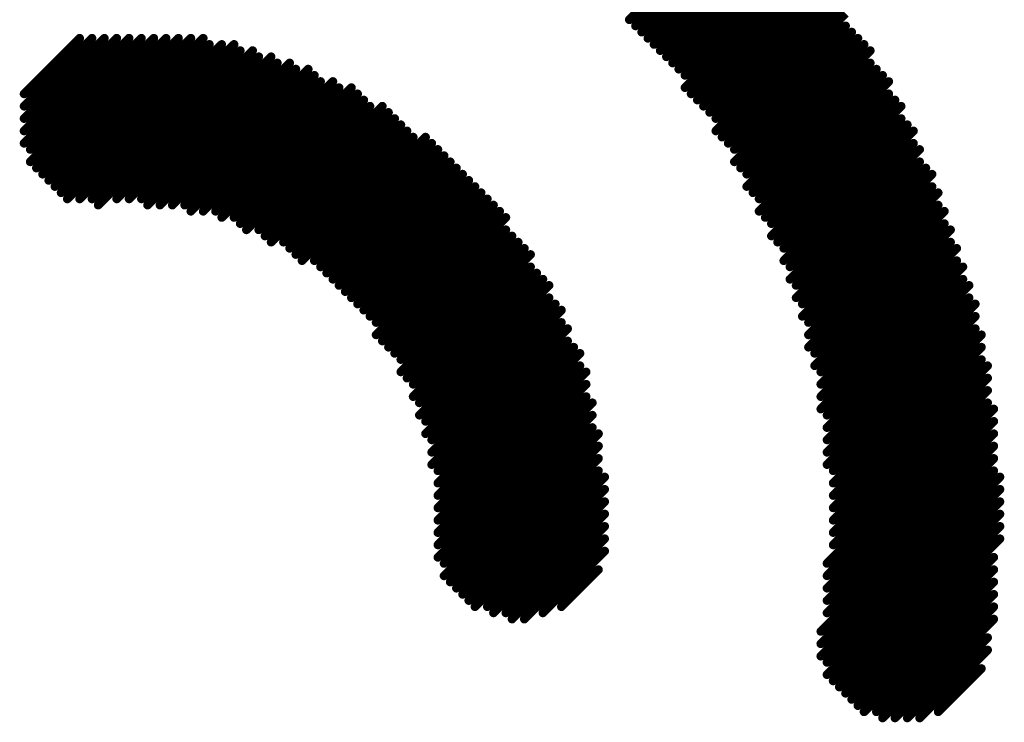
# Model space of a CAD drawing. Header units: inches. Extents: x -60 to 68, y -60 to 60.
# Tile 27 of 78: x -41.77 to -38.91, y 30.44 to 32.49. Entities that reach past the tile are written whole.
import ezdxf

# ---------------------------------------------------------------- set-up
doc = ezdxf.new("R2010")
doc.units = ezdxf.units.IN
doc.layers.add('Bottom Overlay', color=54, linetype='Continuous')

# ---------------------------------------------------------------- blocks, each defined once
blk = doc.blocks.new('LOGO_MSM_B_74')
at = {"layer": 'Bottom Overlay'}
for points in [[(-6.1087, 2.794, 0.0254, 0.0254, 0), (-5.8293, 2.794, 0.0254, 0.0254, 0)], [(-6.0833, 2.8194, 0.0254, 0.0254, 0), (-5.8547, 2.8194, 0.0254, 0.0254, 0)], [(-6.1341, 2.7686, 0.0254, 0.0254, 0), (-5.8039, 2.7686, 0.0254, 0.0254, 0)], [(-6.1595, 2.7432, 0.0254, 0.0254, 0), (-5.7785, 2.7432, 0.0254, 0.0254, 0)], [(-6.1849, 2.7178, 0.0254, 0.0254, 0), (-5.7531, 2.7178, 0.0254, 0.0254, 0)], [(-6.1849, 2.6924, 0.0254, 0.0254, 0), (-5.7277, 2.6924, 0.0254, 0.0254, 0)], [(-6.2103, 2.667, 0.0254, 0.0254, 0), (-5.7023, 2.667, 0.0254, 0.0254, 0)], [(-6.2103, 2.6416, 0.0254, 0.0254, 0), (-5.6769, 2.6416, 0.0254, 0.0254, 0)], [(-6.2103, 2.6162, 0.0254, 0.0254, 0), (-5.6515, 2.6162, 0.0254, 0.0254, 0)], [(-6.2103, 2.5908, 0.0254, 0.0254, 0), (-5.6261, 2.5908, 0.0254, 0.0254, 0)], [(-6.2103, 2.5654, 0.0254, 0.0254, 0), (-5.6007, 2.5654, 0.0254, 0.0254, 0)], [(-6.2103, 2.54, 0.0254, 0.0254, 0), (-5.6007, 2.54, 0.0254, 0.0254, 0)], [(-6.2103, 2.5146, 0.0254, 0.0254, 0), (-5.5753, 2.5146, 0.0254, 0.0254, 0)], [(-6.1849, 2.4892, 0.0254, 0.0254, 0), (-5.5499, 2.4892, 0.0254, 0.0254, 0)], [(-6.1595, 2.4638, 0.0254, 0.0254, 0), (-5.5499, 2.4638, 0.0254, 0.0254, 0)], [(-6.1595, 2.4384, 0.0254, 0.0254, 0), (-5.5245, 2.4384, 0.0254, 0.0254, 0)], [(-6.1087, 2.413, 0.0254, 0.0254, 0), (-5.5245, 2.413, 0.0254, 0.0254, 0)], [(-6.0833, 2.3876, 0.0254, 0.0254, 0), (-5.4991, 2.3876, 0.0254, 0.0254, 0)], [(-6.0579, 2.3622, 0.0254, 0.0254, 0), (-5.4991, 2.3622, 0.0254, 0.0254, 0)], [(-6.0579, 2.3368, 0.0254, 0.0254, 0), (-5.4737, 2.3368, 0.0254, 0.0254, 0)], [(-6.0325, 2.3114, 0.0254, 0.0254, 0), (-5.4737, 2.3114, 0.0254, 0.0254, 0)], [(-6.0071, 2.286, 0.0254, 0.0254, 0), (-5.4483, 2.286, 0.0254, 0.0254, 0)], [(-5.9817, 2.2606, 0.0254, 0.0254, 0), (-5.4483, 2.2606, 0.0254, 0.0254, 0)], [(-5.9817, 2.2352, 0.0254, 0.0254, 0), (-5.4483, 2.2352, 0.0254, 0.0254, 0)], [(-5.9563, 2.2098, 0.0254, 0.0254, 0), (-5.4229, 2.2098, 0.0254, 0.0254, 0)], [(-5.9309, 2.1844, 0.0254, 0.0254, 0), (-5.4229, 2.1844, 0.0254, 0.0254, 0)], [(-5.9309, 2.159, 0.0254, 0.0254, 0), (-5.3975, 2.159, 0.0254, 0.0254, 0)], [(-5.9055, 2.1336, 0.0254, 0.0254, 0), (-5.3975, 2.1336, 0.0254, 0.0254, 0)], [(-5.9055, 2.1082, 0.0254, 0.0254, 0), (-5.3975, 2.1082, 0.0254, 0.0254, 0)], [(-5.9055, 2.0828, 0.0254, 0.0254, 0), (-5.3975, 2.0828, 0.0254, 0.0254, 0)], [(-5.8801, 2.0574, 0.0254, 0.0254, 0), (-5.3721, 2.0574, 0.0254, 0.0254, 0)], [(-5.8801, 2.032, 0.0254, 0.0254, 0), (-5.3721, 2.032, 0.0254, 0.0254, 0)], [(-5.8801, 2.0066, 0.0254, 0.0254, 0), (-5.3721, 2.0066, 0.0254, 0.0254, 0)], [(-5.8547, 1.9812, 0.0254, 0.0254, 0), (-5.3721, 1.9812, 0.0254, 0.0254, 0)], [(-5.8547, 1.9558, 0.0254, 0.0254, 0), (-5.3721, 1.9558, 0.0254, 0.0254, 0)], [(-5.8547, 1.9304, 0.0254, 0.0254, 0), (-5.3721, 1.9304, 0.0254, 0.0254, 0)], [(-5.8547, 1.905, 0.0254, 0.0254, 0), (-5.3467, 1.905, 0.0254, 0.0254, 0)], [(-5.8293, 1.8796, 0.0254, 0.0254, 0), (-5.3467, 1.8796, 0.0254, 0.0254, 0)], [(-5.8293, 1.8542, 0.0254, 0.0254, 0), (-5.3467, 1.8542, 0.0254, 0.0254, 0)], [(-5.8293, 1.8288, 0.0254, 0.0254, 0), (-5.3467, 1.8288, 0.0254, 0.0254, 0)], [(-5.8293, 1.8034, 0.0254, 0.0254, 0), (-5.3467, 1.8034, 0.0254, 0.0254, 0)], [(-5.8293, 1.778, 0.0254, 0.0254, 0), (-5.3467, 1.778, 0.0254, 0.0254, 0)], [(-5.8293, 1.7526, 0.0254, 0.0254, 0), (-5.3467, 1.7526, 0.0254, 0.0254, 0)], [(-5.8293, 1.7272, 0.0254, 0.0254, 0), (-5.3467, 1.7272, 0.0254, 0.0254, 0)], [(-4.6863, 1.7272, 0.0254, 0.0254, 0), (-4.2037, 1.7272, 0.0254, 0.0254, 0)], [(-5.8293, 1.7018, 0.0254, 0.0254, 0), (-5.3467, 1.7018, 0.0254, 0.0254, 0)], [(-4.6863, 1.7018, 0.0254, 0.0254, 0), (-4.2037, 1.7018, 0.0254, 0.0254, 0)], [(-5.8293, 1.6764, 0.0254, 0.0254, 0), (-5.3467, 1.6764, 0.0254, 0.0254, 0)], [(-5.8293, 1.651, 0.0254, 0.0254, 0), (-5.3467, 1.651, 0.0254, 0.0254, 0)], [(-4.6863, 1.6764, 0.0254, 0.0254, 0), (-4.2037, 1.6764, 0.0254, 0.0254, 0)], [(-4.6863, 1.651, 0.0254, 0.0254, 0), (-4.2037, 1.651, 0.0254, 0.0254, 0)], [(-5.8293, 1.6256, 0.0254, 0.0254, 0), (-5.3467, 1.6256, 0.0254, 0.0254, 0)], [(-4.6863, 1.6256, 0.0254, 0.0254, 0), (-4.2037, 1.6256, 0.0254, 0.0254, 0)], [(-5.8547, 1.6002, 0.0254, 0.0254, 0), (-5.3467, 1.6002, 0.0254, 0.0254, 0)], [(-4.6863, 1.6002, 0.0254, 0.0254, 0), (-4.2037, 1.6002, 0.0254, 0.0254, 0)], [(-5.8547, 1.5748, 0.0254, 0.0254, 0), (-5.3467, 1.5748, 0.0254, 0.0254, 0)], [(-4.6863, 1.5748, 0.0254, 0.0254, 0), (-4.2037, 1.5748, 0.0254, 0.0254, 0)], [(-5.8547, 1.5494, 0.0254, 0.0254, 0), (-5.3721, 1.5494, 0.0254, 0.0254, 0)], [(-4.6863, 1.5494, 0.0254, 0.0254, 0), (-4.2037, 1.5494, 0.0254, 0.0254, 0)], [(-5.8547, 1.524, 0.0254, 0.0254, 0), (-5.3721, 1.524, 0.0254, 0.0254, 0)], [(-4.6863, 1.524, 0.0254, 0.0254, 0), (-4.2037, 1.524, 0.0254, 0.0254, 0)], [(-5.8547, 1.4986, 0.0254, 0.0254, 0), (-5.3721, 1.4986, 0.0254, 0.0254, 0)], [(-4.6863, 1.4986, 0.0254, 0.0254, 0), (-4.2037, 1.4986, 0.0254, 0.0254, 0)], [(-5.8801, 1.4732, 0.0254, 0.0254, 0), (-5.3721, 1.4732, 0.0254, 0.0254, 0)], [(-5.8801, 1.4478, 0.0254, 0.0254, 0), (-5.3721, 1.4478, 0.0254, 0.0254, 0)], [(-4.7117, 1.4732, 0.0254, 0.0254, 0), (-4.2037, 1.4732, 0.0254, 0.0254, 0)], [(-4.7117, 1.4478, 0.0254, 0.0254, 0), (-4.2037, 1.4478, 0.0254, 0.0254, 0)], [(-5.8801, 1.4224, 0.0254, 0.0254, 0), (-5.3975, 1.4224, 0.0254, 0.0254, 0)], [(-4.7117, 1.4224, 0.0254, 0.0254, 0), (-4.2291, 1.4224, 0.0254, 0.0254, 0)], [(-5.9055, 1.397, 0.0254, 0.0254, 0), (-5.3975, 1.397, 0.0254, 0.0254, 0)], [(-4.7117, 1.397, 0.0254, 0.0254, 0), (-4.2291, 1.397, 0.0254, 0.0254, 0)], [(-5.9055, 1.3716, 0.0254, 0.0254, 0), (-5.3975, 1.3716, 0.0254, 0.0254, 0)], [(-4.7117, 1.3716, 0.0254, 0.0254, 0), (-4.2291, 1.3716, 0.0254, 0.0254, 0)], [(-5.9309, 1.3462, 0.0254, 0.0254, 0), (-5.3975, 1.3462, 0.0254, 0.0254, 0)], [(-4.7117, 1.3462, 0.0254, 0.0254, 0), (-4.2291, 1.3462, 0.0254, 0.0254, 0)], [(-5.9309, 1.3208, 0.0254, 0.0254, 0), (-5.4229, 1.3208, 0.0254, 0.0254, 0)], [(-4.7371, 1.3208, 0.0254, 0.0254, 0), (-4.2291, 1.3208, 0.0254, 0.0254, 0)], [(-5.9563, 1.2954, 0.0254, 0.0254, 0), (-5.4229, 1.2954, 0.0254, 0.0254, 0)], [(-4.7371, 1.2954, 0.0254, 0.0254, 0), (-4.2291, 1.2954, 0.0254, 0.0254, 0)], [(-5.9563, 1.27, 0.0254, 0.0254, 0), (-5.4229, 1.27, 0.0254, 0.0254, 0)], [(-4.7371, 1.27, 0.0254, 0.0254, 0), (-4.2545, 1.27, 0.0254, 0.0254, 0)], [(-6.0071, 1.2192, 0.0254, 0.0254, 0), (-5.4483, 1.2192, 0.0254, 0.0254, 0)], [(-5.9817, 1.2446, 0.0254, 0.0254, 0), (-5.4483, 1.2446, 0.0254, 0.0254, 0)], [(-4.7625, 1.2192, 0.0254, 0.0254, 0), (-4.2545, 1.2192, 0.0254, 0.0254, 0)], [(-4.7371, 1.2446, 0.0254, 0.0254, 0), (-4.2545, 1.2446, 0.0254, 0.0254, 0)], [(-6.0071, 1.1938, 0.0254, 0.0254, 0), (-5.4737, 1.1938, 0.0254, 0.0254, 0)], [(-4.7625, 1.1938, 0.0254, 0.0254, 0), (-4.2545, 1.1938, 0.0254, 0.0254, 0)], [(-6.0325, 1.1684, 0.0254, 0.0254, 0), (-5.4737, 1.1684, 0.0254, 0.0254, 0)], [(-4.7625, 1.1684, 0.0254, 0.0254, 0), (-4.2545, 1.1684, 0.0254, 0.0254, 0)], [(-6.0579, 1.143, 0.0254, 0.0254, 0), (-5.4737, 1.143, 0.0254, 0.0254, 0)], [(-4.7879, 1.143, 0.0254, 0.0254, 0), (-4.2799, 1.143, 0.0254, 0.0254, 0)], [(-6.0833, 1.1176, 0.0254, 0.0254, 0), (-5.4991, 1.1176, 0.0254, 0.0254, 0)], [(-4.7879, 1.1176, 0.0254, 0.0254, 0), (-4.2799, 1.1176, 0.0254, 0.0254, 0)], [(-6.1087, 1.0922, 0.0254, 0.0254, 0), (-5.4991, 1.0922, 0.0254, 0.0254, 0)], [(-4.7879, 1.0922, 0.0254, 0.0254, 0), (-4.2799, 1.0922, 0.0254, 0.0254, 0)], [(-6.1341, 1.0668, 0.0254, 0.0254, 0), (-5.5245, 1.0668, 0.0254, 0.0254, 0)], [(-4.8133, 1.0668, 0.0254, 0.0254, 0), (-4.2799, 1.0668, 0.0254, 0.0254, 0)], [(-6.1595, 1.0414, 0.0254, 0.0254, 0), (-5.5499, 1.0414, 0.0254, 0.0254, 0)], [(-4.8133, 1.0414, 0.0254, 0.0254, 0), (-4.3053, 1.0414, 0.0254, 0.0254, 0)], [(-6.1849, 1.016, 0.0254, 0.0254, 0), (-5.5499, 1.016, 0.0254, 0.0254, 0)], [(-6.1849, 0.9906, 0.0254, 0.0254, 0), (-5.5753, 0.9906, 0.0254, 0.0254, 0)], [(-4.8387, 0.9906, 0.0254, 0.0254, 0), (-4.3053, 0.9906, 0.0254, 0.0254, 0)], [(-4.8133, 1.016, 0.0254, 0.0254, 0), (-4.3053, 1.016, 0.0254, 0.0254, 0)], [(-6.2103, 0.9652, 0.0254, 0.0254, 0), (-5.6007, 0.9652, 0.0254, 0.0254, 0)], [(-4.8387, 0.9652, 0.0254, 0.0254, 0), (-4.3307, 0.9652, 0.0254, 0.0254, 0)], [(-6.2103, 0.9398, 0.0254, 0.0254, 0), (-5.6007, 0.9398, 0.0254, 0.0254, 0)], [(-4.8387, 0.9398, 0.0254, 0.0254, 0), (-4.3307, 0.9398, 0.0254, 0.0254, 0)], [(-6.2103, 0.9144, 0.0254, 0.0254, 0), (-5.6261, 0.9144, 0.0254, 0.0254, 0)], [(-4.8641, 0.9144, 0.0254, 0.0254, 0), (-4.3307, 0.9144, 0.0254, 0.0254, 0)], [(-6.2103, 0.889, 0.0254, 0.0254, 0), (-5.6515, 0.889, 0.0254, 0.0254, 0)], [(-4.8641, 0.889, 0.0254, 0.0254, 0), (-4.3561, 0.889, 0.0254, 0.0254, 0)], [(-6.2103, 0.8636, 0.0254, 0.0254, 0), (-5.6769, 0.8636, 0.0254, 0.0254, 0)], [(-4.8895, 0.8636, 0.0254, 0.0254, 0), (-4.3561, 0.8636, 0.0254, 0.0254, 0)], [(-6.2103, 0.8382, 0.0254, 0.0254, 0), (-5.6769, 0.8382, 0.0254, 0.0254, 0)], [(-4.8895, 0.8382, 0.0254, 0.0254, 0), (-4.3815, 0.8382, 0.0254, 0.0254, 0)], [(-6.1849, 0.8128, 0.0254, 0.0254, 0), (-5.7023, 0.8128, 0.0254, 0.0254, 0)], [(-4.9149, 0.8128, 0.0254, 0.0254, 0), (-4.3815, 0.8128, 0.0254, 0.0254, 0)], [(-6.1849, 0.7874, 0.0254, 0.0254, 0), (-5.7277, 0.7874, 0.0254, 0.0254, 0)], [(-6.1595, 0.762, 0.0254, 0.0254, 0), (-5.7531, 0.762, 0.0254, 0.0254, 0)], [(-4.9403, 0.762, 0.0254, 0.0254, 0), (-4.4069, 0.762, 0.0254, 0.0254, 0)], [(-4.9149, 0.7874, 0.0254, 0.0254, 0), (-4.3815, 0.7874, 0.0254, 0.0254, 0)], [(-6.1595, 0.7366, 0.0254, 0.0254, 0), (-5.7785, 0.7366, 0.0254, 0.0254, 0)], [(-4.9403, 0.7366, 0.0254, 0.0254, 0), (-4.4069, 0.7366, 0.0254, 0.0254, 0)], [(-6.1341, 0.7112, 0.0254, 0.0254, 0), (-5.8039, 0.7112, 0.0254, 0.0254, 0)], [(-4.9657, 0.7112, 0.0254, 0.0254, 0), (-4.4323, 0.7112, 0.0254, 0.0254, 0)], [(-6.0833, 0.6858, 0.0254, 0.0254, 0), (-5.8293, 0.6858, 0.0254, 0.0254, 0)], [(-4.9911, 0.6858, 0.0254, 0.0254, 0), (-4.4323, 0.6858, 0.0254, 0.0254, 0)], [(-6.0325, 0.6604, 0.0254, 0.0254, 0), (-5.8801, 0.6604, 0.0254, 0.0254, 0)], [(-4.9911, 0.6604, 0.0254, 0.0254, 0), (-4.4577, 0.6604, 0.0254, 0.0254, 0)], [(-5.0165, 0.635, 0.0254, 0.0254, 0), (-4.4577, 0.635, 0.0254, 0.0254, 0)], [(-5.0165, 0.6096, 0.0254, 0.0254, 0), (-4.4831, 0.6096, 0.0254, 0.0254, 0)], [(-5.0419, 0.5842, 0.0254, 0.0254, 0), (-4.4831, 0.5842, 0.0254, 0.0254, 0)], [(-5.0927, 0.5334, 0.0254, 0.0254, 0), (-4.5085, 0.5334, 0.0254, 0.0254, 0)], [(-5.0673, 0.5588, 0.0254, 0.0254, 0), (-4.5085, 0.5588, 0.0254, 0.0254, 0)], [(-5.0927, 0.508, 0.0254, 0.0254, 0), (-4.5339, 0.508, 0.0254, 0.0254, 0)], [(-5.1181, 0.4826, 0.0254, 0.0254, 0), (-4.5339, 0.4826, 0.0254, 0.0254, 0)], [(-5.1435, 0.4572, 0.0254, 0.0254, 0), (-4.5593, 0.4572, 0.0254, 0.0254, 0)], [(-5.1689, 0.4318, 0.0254, 0.0254, 0), (-4.5593, 0.4318, 0.0254, 0.0254, 0)], [(-5.1943, 0.4064, 0.0254, 0.0254, 0), (-4.5847, 0.4064, 0.0254, 0.0254, 0)], [(-5.1943, 0.381, 0.0254, 0.0254, 0), (-4.6101, 0.381, 0.0254, 0.0254, 0)], [(-5.2197, 0.3556, 0.0254, 0.0254, 0), (-4.6101, 0.3556, 0.0254, 0.0254, 0)], [(-5.2705, 0.3048, 0.0254, 0.0254, 0), (-4.6609, 0.3048, 0.0254, 0.0254, 0)], [(-5.2451, 0.3302, 0.0254, 0.0254, 0), (-4.6355, 0.3302, 0.0254, 0.0254, 0)], [(-5.2959, 0.2794, 0.0254, 0.0254, 0), (-4.6609, 0.2794, 0.0254, 0.0254, 0)], [(-5.3213, 0.254, 0.0254, 0.0254, 0), (-4.6863, 0.254, 0.0254, 0.0254, 0)], [(-5.3467, 0.2286, 0.0254, 0.0254, 0), (-4.7117, 0.2286, 0.0254, 0.0254, 0)], [(-5.3975, 0.2032, 0.0254, 0.0254, 0), (-4.7371, 0.2032, 0.0254, 0.0254, 0)], [(-5.4229, 0.1778, 0.0254, 0.0254, 0), (-4.7371, 0.1778, 0.0254, 0.0254, 0)], [(-5.4483, 0.1524, 0.0254, 0.0254, 0), (-4.7625, 0.1524, 0.0254, 0.0254, 0)], [(-5.4737, 0.127, 0.0254, 0.0254, 0), (-4.7879, 0.127, 0.0254, 0.0254, 0)], [(-5.5499, 0.0762, 0.0254, 0.0254, 0), (-4.8387, 0.0762, 0.0254, 0.0254, 0)], [(-5.4991, 0.1016, 0.0254, 0.0254, 0), (-4.8133, 0.1016, 0.0254, 0.0254, 0)], [(-5.5753, 0.0508, 0.0254, 0.0254, 0), (-4.8641, 0.0508, 0.0254, 0.0254, 0)], [(-5.6007, 0.0254, 0.0254, 0.0254, 0), (-4.8641, 0.0254, 0.0254, 0.0254, 0)], [(-5.6007, 0, 0.0254, 0.0254, 0), (-4.8895, 0, 0.0254, 0.0254, 0)], [(-5.6261, -0.0254, 0.0254, 0.0254, 0), (-4.9149, -0.0254, 0.0254, 0.0254, 0)], [(-5.6261, -0.0508, 0.0254, 0.0254, 0), (-4.9403, -0.0508, 0.0254, 0.0254, 0)], [(-5.6261, -0.0762, 0.0254, 0.0254, 0), (-4.9657, -0.0762, 0.0254, 0.0254, 0)], [(-5.6261, -0.1016, 0.0254, 0.0254, 0), (-4.9911, -0.1016, 0.0254, 0.0254, 0)], [(-5.6261, -0.127, 0.0254, 0.0254, 0), (-5.0419, -0.127, 0.0254, 0.0254, 0)], [(-5.6261, -0.1524, 0.0254, 0.0254, 0), (-5.0673, -0.1524, 0.0254, 0.0254, 0)], [(-5.6261, -0.1778, 0.0254, 0.0254, 0), (-5.0927, -0.1778, 0.0254, 0.0254, 0)], [(-5.6007, -0.2032, 0.0254, 0.0254, 0), (-5.1181, -0.2032, 0.0254, 0.0254, 0)], [(-5.6007, -0.2286, 0.0254, 0.0254, 0), (-5.1435, -0.2286, 0.0254, 0.0254, 0)], [(-5.5753, -0.254, 0.0254, 0.0254, 0), (-5.1689, -0.254, 0.0254, 0.0254, 0)], [(-5.5499, -0.2794, 0.0254, 0.0254, 0), (-5.2197, -0.2794, 0.0254, 0.0254, 0)], [(-5.5245, -0.3048, 0.0254, 0.0254, 0), (-5.2451, -0.3048, 0.0254, 0.0254, 0)], [(-5.4737, -0.3302, 0.0254, 0.0254, 0), (-5.2959, -0.3302, 0.0254, 0.0254, 0)]]:
    blk.add_lwpolyline(points, format="xyseb", dxfattribs=at)
for points in [[(-6.115, 2.794, 0.0127, 0.0127, 1), (-6.1023, 2.794, 0.0127, 0.0127, 1)], [(-6.0896, 2.8194, 0.0127, 0.0127, 1), (-6.0769, 2.8194, 0.0127, 0.0127, 1)], [(-5.8611, 2.8194, 0.0127, 0.0127, 1), (-5.8484, 2.8194, 0.0127, 0.0127, 1)], [(-5.8357, 2.794, 0.0127, 0.0127, 1), (-5.823, 2.794, 0.0127, 0.0127, 1)], [(-6.1404, 2.7686, 0.0127, 0.0127, 1), (-6.1277, 2.7686, 0.0127, 0.0127, 1)], [(-5.8102, 2.7686, 0.0127, 0.0127, 1), (-5.7976, 2.7686, 0.0127, 0.0127, 1)], [(-6.1658, 2.7432, 0.0127, 0.0127, 1), (-6.1531, 2.7432, 0.0127, 0.0127, 1)], [(-5.7848, 2.7432, 0.0127, 0.0127, 1), (-5.7721, 2.7432, 0.0127, 0.0127, 1)], [(-6.1912, 2.7178, 0.0127, 0.0127, 1), (-6.1786, 2.7178, 0.0127, 0.0127, 1)], [(-5.7595, 2.7178, 0.0127, 0.0127, 1), (-5.7467, 2.7178, 0.0127, 0.0127, 1)], [(-6.1912, 2.6924, 0.0127, 0.0127, 1), (-6.1786, 2.6924, 0.0127, 0.0127, 1)], [(-5.734, 2.6924, 0.0127, 0.0127, 1), (-5.7214, 2.6924, 0.0127, 0.0127, 1)], [(-6.2166, 2.667, 0.0127, 0.0127, 1), (-6.2039, 2.667, 0.0127, 0.0127, 1)], [(-5.7086, 2.667, 0.0127, 0.0127, 1), (-5.6959, 2.667, 0.0127, 0.0127, 1)], [(-6.2166, 2.6416, 0.0127, 0.0127, 1), (-6.2039, 2.6416, 0.0127, 0.0127, 1)], [(-5.6833, 2.6416, 0.0127, 0.0127, 1), (-5.6706, 2.6416, 0.0127, 0.0127, 1)], [(-6.2166, 2.6162, 0.0127, 0.0127, 1), (-6.2039, 2.6162, 0.0127, 0.0127, 1)], [(-5.6579, 2.6162, 0.0127, 0.0127, 1), (-5.6452, 2.6162, 0.0127, 0.0127, 1)], [(-6.2166, 2.5908, 0.0127, 0.0127, 1), (-6.2039, 2.5908, 0.0127, 0.0127, 1)], [(-6.2166, 2.5654, 0.0127, 0.0127, 1), (-6.2039, 2.5654, 0.0127, 0.0127, 1)], [(-5.6325, 2.5908, 0.0127, 0.0127, 1), (-5.6197, 2.5908, 0.0127, 0.0127, 1)], [(-5.6071, 2.5654, 0.0127, 0.0127, 1), (-5.5943, 2.5654, 0.0127, 0.0127, 1)], [(-6.2166, 2.54, 0.0127, 0.0127, 1), (-6.2039, 2.54, 0.0127, 0.0127, 1)], [(-5.6071, 2.54, 0.0127, 0.0127, 1), (-5.5943, 2.54, 0.0127, 0.0127, 1)], [(-6.2166, 2.5146, 0.0127, 0.0127, 1), (-6.2039, 2.5146, 0.0127, 0.0127, 1)], [(-5.5816, 2.5146, 0.0127, 0.0127, 1), (-5.569, 2.5146, 0.0127, 0.0127, 1)], [(-6.1912, 2.4892, 0.0127, 0.0127, 1), (-6.1786, 2.4892, 0.0127, 0.0127, 1)], [(-5.5562, 2.4892, 0.0127, 0.0127, 1), (-5.5435, 2.4892, 0.0127, 0.0127, 1)], [(-6.1658, 2.4638, 0.0127, 0.0127, 1), (-6.1531, 2.4638, 0.0127, 0.0127, 1)], [(-5.5562, 2.4638, 0.0127, 0.0127, 1), (-5.5435, 2.4638, 0.0127, 0.0127, 1)], [(-6.1658, 2.4384, 0.0127, 0.0127, 1), (-6.1531, 2.4384, 0.0127, 0.0127, 1)], [(-5.5309, 2.4384, 0.0127, 0.0127, 1), (-5.5181, 2.4384, 0.0127, 0.0127, 1)], [(-6.115, 2.413, 0.0127, 0.0127, 1), (-6.1023, 2.413, 0.0127, 0.0127, 1)], [(-5.5309, 2.413, 0.0127, 0.0127, 1), (-5.5181, 2.413, 0.0127, 0.0127, 1)], [(-6.0896, 2.3876, 0.0127, 0.0127, 1), (-6.0769, 2.3876, 0.0127, 0.0127, 1)], [(-5.5054, 2.3876, 0.0127, 0.0127, 1), (-5.4928, 2.3876, 0.0127, 0.0127, 1)], [(-6.0642, 2.3622, 0.0127, 0.0127, 1), (-6.0515, 2.3622, 0.0127, 0.0127, 1)], [(-6.0642, 2.3368, 0.0127, 0.0127, 1), (-6.0515, 2.3368, 0.0127, 0.0127, 1)], [(-5.5054, 2.3622, 0.0127, 0.0127, 1), (-5.4928, 2.3622, 0.0127, 0.0127, 1)], [(-5.48, 2.3368, 0.0127, 0.0127, 1), (-5.4673, 2.3368, 0.0127, 0.0127, 1)], [(-6.0388, 2.3114, 0.0127, 0.0127, 1), (-6.0261, 2.3114, 0.0127, 0.0127, 1)], [(-5.48, 2.3114, 0.0127, 0.0127, 1), (-5.4673, 2.3114, 0.0127, 0.0127, 1)], [(-6.0134, 2.286, 0.0127, 0.0127, 1), (-6.0007, 2.286, 0.0127, 0.0127, 1)], [(-5.4546, 2.286, 0.0127, 0.0127, 1), (-5.4419, 2.286, 0.0127, 0.0127, 1)], [(-5.988, 2.2606, 0.0127, 0.0127, 1), (-5.9753, 2.2606, 0.0127, 0.0127, 1)], [(-5.4546, 2.2606, 0.0127, 0.0127, 1), (-5.4419, 2.2606, 0.0127, 0.0127, 1)], [(-5.988, 2.2352, 0.0127, 0.0127, 1), (-5.9753, 2.2352, 0.0127, 0.0127, 1)], [(-5.4546, 2.2352, 0.0127, 0.0127, 1), (-5.4419, 2.2352, 0.0127, 0.0127, 1)], [(-5.9626, 2.2098, 0.0127, 0.0127, 1), (-5.95, 2.2098, 0.0127, 0.0127, 1)], [(-5.4292, 2.2098, 0.0127, 0.0127, 1), (-5.4165, 2.2098, 0.0127, 0.0127, 1)], [(-5.9372, 2.1844, 0.0127, 0.0127, 1), (-5.9245, 2.1844, 0.0127, 0.0127, 1)], [(-5.4292, 2.1844, 0.0127, 0.0127, 1), (-5.4165, 2.1844, 0.0127, 0.0127, 1)], [(-5.9372, 2.159, 0.0127, 0.0127, 1), (-5.9245, 2.159, 0.0127, 0.0127, 1)], [(-5.4038, 2.159, 0.0127, 0.0127, 1), (-5.3911, 2.159, 0.0127, 0.0127, 1)], [(-5.9119, 2.1336, 0.0127, 0.0127, 1), (-5.8991, 2.1336, 0.0127, 0.0127, 1)], [(-5.9119, 2.1082, 0.0127, 0.0127, 1), (-5.8991, 2.1082, 0.0127, 0.0127, 1)], [(-5.4038, 2.1336, 0.0127, 0.0127, 1), (-5.3911, 2.1336, 0.0127, 0.0127, 1)], [(-5.4038, 2.1082, 0.0127, 0.0127, 1), (-5.3911, 2.1082, 0.0127, 0.0127, 1)], [(-5.9119, 2.0828, 0.0127, 0.0127, 1), (-5.8991, 2.0828, 0.0127, 0.0127, 1)], [(-5.4038, 2.0828, 0.0127, 0.0127, 1), (-5.3911, 2.0828, 0.0127, 0.0127, 1)], [(-5.8864, 2.0574, 0.0127, 0.0127, 1), (-5.8738, 2.0574, 0.0127, 0.0127, 1)], [(-5.3784, 2.0574, 0.0127, 0.0127, 1), (-5.3657, 2.0574, 0.0127, 0.0127, 1)], [(-5.8864, 2.032, 0.0127, 0.0127, 1), (-5.8738, 2.032, 0.0127, 0.0127, 1)], [(-5.3784, 2.032, 0.0127, 0.0127, 1), (-5.3657, 2.032, 0.0127, 0.0127, 1)], [(-5.8864, 2.0066, 0.0127, 0.0127, 1), (-5.8738, 2.0066, 0.0127, 0.0127, 1)], [(-5.3784, 2.0066, 0.0127, 0.0127, 1), (-5.3657, 2.0066, 0.0127, 0.0127, 1)], [(-5.861, 1.9812, 0.0127, 0.0127, 1), (-5.8483, 1.9812, 0.0127, 0.0127, 1)], [(-5.3784, 1.9812, 0.0127, 0.0127, 1), (-5.3657, 1.9812, 0.0127, 0.0127, 1)], [(-5.861, 1.9558, 0.0127, 0.0127, 1), (-5.8483, 1.9558, 0.0127, 0.0127, 1)], [(-5.3784, 1.9558, 0.0127, 0.0127, 1), (-5.3657, 1.9558, 0.0127, 0.0127, 1)], [(-5.861, 1.9304, 0.0127, 0.0127, 1), (-5.8483, 1.9304, 0.0127, 0.0127, 1)], [(-5.3784, 1.9304, 0.0127, 0.0127, 1), (-5.3657, 1.9304, 0.0127, 0.0127, 1)], [(-5.861, 1.905, 0.0127, 0.0127, 1), (-5.8483, 1.905, 0.0127, 0.0127, 1)], [(-5.8357, 1.8796, 0.0127, 0.0127, 1), (-5.8229, 1.8796, 0.0127, 0.0127, 1)], [(-5.353, 1.905, 0.0127, 0.0127, 1), (-5.3403, 1.905, 0.0127, 0.0127, 1)], [(-5.353, 1.8796, 0.0127, 0.0127, 1), (-5.3403, 1.8796, 0.0127, 0.0127, 1)], [(-5.8357, 1.8542, 0.0127, 0.0127, 1), (-5.8229, 1.8542, 0.0127, 0.0127, 1)], [(-5.353, 1.8542, 0.0127, 0.0127, 1), (-5.3403, 1.8542, 0.0127, 0.0127, 1)], [(-5.8357, 1.8288, 0.0127, 0.0127, 1), (-5.8229, 1.8288, 0.0127, 0.0127, 1)], [(-5.353, 1.8288, 0.0127, 0.0127, 1), (-5.3403, 1.8288, 0.0127, 0.0127, 1)], [(-5.8357, 1.8034, 0.0127, 0.0127, 1), (-5.8229, 1.8034, 0.0127, 0.0127, 1)], [(-5.353, 1.8034, 0.0127, 0.0127, 1), (-5.3403, 1.8034, 0.0127, 0.0127, 1)], [(-5.8357, 1.778, 0.0127, 0.0127, 1), (-5.8229, 1.778, 0.0127, 0.0127, 1)], [(-5.353, 1.778, 0.0127, 0.0127, 1), (-5.3403, 1.778, 0.0127, 0.0127, 1)], [(-5.8357, 1.7526, 0.0127, 0.0127, 1), (-5.8229, 1.7526, 0.0127, 0.0127, 1)], [(-5.353, 1.7526, 0.0127, 0.0127, 1), (-5.3403, 1.7526, 0.0127, 0.0127, 1)], [(-5.8357, 1.7272, 0.0127, 0.0127, 1), (-5.8229, 1.7272, 0.0127, 0.0127, 1)], [(-5.353, 1.7272, 0.0127, 0.0127, 1), (-5.3403, 1.7272, 0.0127, 0.0127, 1)], [(-4.6927, 1.7272, 0.0127, 0.0127, 1), (-4.6799, 1.7272, 0.0127, 0.0127, 1)], [(-5.8357, 1.7018, 0.0127, 0.0127, 1), (-5.823, 1.7018, 0.0127, 0.0127, 1)], [(-5.353, 1.7018, 0.0127, 0.0127, 1), (-5.3403, 1.7018, 0.0127, 0.0127, 1)], [(-4.6927, 1.7018, 0.0127, 0.0127, 1), (-4.6799, 1.7018, 0.0127, 0.0127, 1)], [(-5.8357, 1.6764, 0.0127, 0.0127, 1), (-5.823, 1.6764, 0.0127, 0.0127, 1)], [(-5.8357, 1.651, 0.0127, 0.0127, 1), (-5.8229, 1.651, 0.0127, 0.0127, 1)], [(-5.353, 1.6764, 0.0127, 0.0127, 1), (-5.3403, 1.6764, 0.0127, 0.0127, 1)], [(-5.353, 1.651, 0.0127, 0.0127, 1), (-5.3403, 1.651, 0.0127, 0.0127, 1)], [(-4.6927, 1.6764, 0.0127, 0.0127, 1), (-4.6799, 1.6764, 0.0127, 0.0127, 1)], [(-4.6927, 1.651, 0.0127, 0.0127, 1), (-4.6799, 1.651, 0.0127, 0.0127, 1)], [(-5.8357, 1.6256, 0.0127, 0.0127, 1), (-5.8229, 1.6256, 0.0127, 0.0127, 1)], [(-5.353, 1.6256, 0.0127, 0.0127, 1), (-5.3403, 1.6256, 0.0127, 0.0127, 1)], [(-4.6927, 1.6256, 0.0127, 0.0127, 1), (-4.6799, 1.6256, 0.0127, 0.0127, 1)], [(-5.861, 1.6002, 0.0127, 0.0127, 1), (-5.8483, 1.6002, 0.0127, 0.0127, 1)], [(-5.353, 1.6002, 0.0127, 0.0127, 1), (-5.3403, 1.6002, 0.0127, 0.0127, 1)], [(-4.6927, 1.6002, 0.0127, 0.0127, 1), (-4.6799, 1.6002, 0.0127, 0.0127, 1)], [(-5.861, 1.5748, 0.0127, 0.0127, 1), (-5.8483, 1.5748, 0.0127, 0.0127, 1)], [(-5.353, 1.5748, 0.0127, 0.0127, 1), (-5.3403, 1.5748, 0.0127, 0.0127, 1)], [(-4.6927, 1.5748, 0.0127, 0.0127, 1), (-4.6799, 1.5748, 0.0127, 0.0127, 1)], [(-5.861, 1.5494, 0.0127, 0.0127, 1), (-5.8483, 1.5494, 0.0127, 0.0127, 1)], [(-5.3784, 1.5494, 0.0127, 0.0127, 1), (-5.3657, 1.5494, 0.0127, 0.0127, 1)], [(-4.6927, 1.5494, 0.0127, 0.0127, 1), (-4.6799, 1.5494, 0.0127, 0.0127, 1)], [(-5.861, 1.524, 0.0127, 0.0127, 1), (-5.8483, 1.524, 0.0127, 0.0127, 1)], [(-5.3784, 1.524, 0.0127, 0.0127, 1), (-5.3657, 1.524, 0.0127, 0.0127, 1)], [(-4.6927, 1.524, 0.0127, 0.0127, 1), (-4.6799, 1.524, 0.0127, 0.0127, 1)], [(-5.861, 1.4986, 0.0127, 0.0127, 1), (-5.8483, 1.4986, 0.0127, 0.0127, 1)], [(-5.3784, 1.4986, 0.0127, 0.0127, 1), (-5.3657, 1.4986, 0.0127, 0.0127, 1)], [(-4.6927, 1.4986, 0.0127, 0.0127, 1), (-4.6799, 1.4986, 0.0127, 0.0127, 1)], [(-5.8864, 1.4732, 0.0127, 0.0127, 1), (-5.8738, 1.4732, 0.0127, 0.0127, 1)], [(-5.8864, 1.4478, 0.0127, 0.0127, 1), (-5.8738, 1.4478, 0.0127, 0.0127, 1)], [(-5.3784, 1.4732, 0.0127, 0.0127, 1), (-5.3657, 1.4732, 0.0127, 0.0127, 1)], [(-5.3784, 1.4478, 0.0127, 0.0127, 1), (-5.3657, 1.4478, 0.0127, 0.0127, 1)], [(-4.718, 1.4732, 0.0127, 0.0127, 1), (-4.7053, 1.4732, 0.0127, 0.0127, 1)], [(-4.718, 1.4478, 0.0127, 0.0127, 1), (-4.7053, 1.4478, 0.0127, 0.0127, 1)], [(-5.8864, 1.4224, 0.0127, 0.0127, 1), (-5.8738, 1.4224, 0.0127, 0.0127, 1)], [(-5.4038, 1.4224, 0.0127, 0.0127, 1), (-5.3911, 1.4224, 0.0127, 0.0127, 1)], [(-4.718, 1.4224, 0.0127, 0.0127, 1), (-4.7053, 1.4224, 0.0127, 0.0127, 1)], [(-5.9119, 1.397, 0.0127, 0.0127, 1), (-5.8991, 1.397, 0.0127, 0.0127, 1)], [(-5.4038, 1.397, 0.0127, 0.0127, 1), (-5.3911, 1.397, 0.0127, 0.0127, 1)], [(-4.718, 1.397, 0.0127, 0.0127, 1), (-4.7053, 1.397, 0.0127, 0.0127, 1)], [(-5.9119, 1.3716, 0.0127, 0.0127, 1), (-5.8991, 1.3716, 0.0127, 0.0127, 1)], [(-5.4038, 1.3716, 0.0127, 0.0127, 1), (-5.3911, 1.3716, 0.0127, 0.0127, 1)], [(-4.718, 1.3716, 0.0127, 0.0127, 1), (-4.7053, 1.3716, 0.0127, 0.0127, 1)], [(-5.9372, 1.3462, 0.0127, 0.0127, 1), (-5.9245, 1.3462, 0.0127, 0.0127, 1)], [(-5.4038, 1.3462, 0.0127, 0.0127, 1), (-5.3911, 1.3462, 0.0127, 0.0127, 1)], [(-4.718, 1.3462, 0.0127, 0.0127, 1), (-4.7053, 1.3462, 0.0127, 0.0127, 1)], [(-5.9372, 1.3208, 0.0127, 0.0127, 1), (-5.9245, 1.3208, 0.0127, 0.0127, 1)], [(-5.4292, 1.3208, 0.0127, 0.0127, 1), (-5.4165, 1.3208, 0.0127, 0.0127, 1)], [(-4.7434, 1.3208, 0.0127, 0.0127, 1), (-4.7307, 1.3208, 0.0127, 0.0127, 1)], [(-5.9626, 1.2954, 0.0127, 0.0127, 1), (-5.95, 1.2954, 0.0127, 0.0127, 1)], [(-5.4292, 1.2954, 0.0127, 0.0127, 1), (-5.4165, 1.2954, 0.0127, 0.0127, 1)], [(-4.7434, 1.2954, 0.0127, 0.0127, 1), (-4.7307, 1.2954, 0.0127, 0.0127, 1)], [(-5.9626, 1.27, 0.0127, 0.0127, 1), (-5.95, 1.27, 0.0127, 0.0127, 1)], [(-5.4292, 1.27, 0.0127, 0.0127, 1), (-5.4165, 1.27, 0.0127, 0.0127, 1)], [(-4.7434, 1.27, 0.0127, 0.0127, 1), (-4.7307, 1.27, 0.0127, 0.0127, 1)], [(-4.2608, 1.27, 0.0127, 0.0127, 1), (-4.2481, 1.27, 0.0127, 0.0127, 1)], [(-6.0134, 1.2192, 0.0127, 0.0127, 1), (-6.0007, 1.2192, 0.0127, 0.0127, 1)], [(-5.988, 1.2446, 0.0127, 0.0127, 1), (-5.9753, 1.2446, 0.0127, 0.0127, 1)], [(-5.4546, 1.2446, 0.0127, 0.0127, 1), (-5.4419, 1.2446, 0.0127, 0.0127, 1)], [(-5.4546, 1.2192, 0.0127, 0.0127, 1), (-5.4419, 1.2192, 0.0127, 0.0127, 1)], [(-4.7688, 1.2192, 0.0127, 0.0127, 1), (-4.7561, 1.2192, 0.0127, 0.0127, 1)], [(-4.7434, 1.2446, 0.0127, 0.0127, 1), (-4.7307, 1.2446, 0.0127, 0.0127, 1)], [(-4.2608, 1.2446, 0.0127, 0.0127, 1), (-4.2481, 1.2446, 0.0127, 0.0127, 1)], [(-4.2608, 1.2192, 0.0127, 0.0127, 1), (-4.2481, 1.2192, 0.0127, 0.0127, 1)], [(-6.0134, 1.1938, 0.0127, 0.0127, 1), (-6.0007, 1.1938, 0.0127, 0.0127, 1)], [(-5.48, 1.1938, 0.0127, 0.0127, 1), (-5.4673, 1.1938, 0.0127, 0.0127, 1)], [(-4.7688, 1.1938, 0.0127, 0.0127, 1), (-4.7561, 1.1938, 0.0127, 0.0127, 1)], [(-4.2608, 1.1938, 0.0127, 0.0127, 1), (-4.2481, 1.1938, 0.0127, 0.0127, 1)], [(-6.0388, 1.1684, 0.0127, 0.0127, 1), (-6.0261, 1.1684, 0.0127, 0.0127, 1)], [(-5.48, 1.1684, 0.0127, 0.0127, 1), (-5.4673, 1.1684, 0.0127, 0.0127, 1)], [(-4.7688, 1.1684, 0.0127, 0.0127, 1), (-4.7561, 1.1684, 0.0127, 0.0127, 1)], [(-4.2608, 1.1684, 0.0127, 0.0127, 1), (-4.2481, 1.1684, 0.0127, 0.0127, 1)], [(-6.0642, 1.143, 0.0127, 0.0127, 1), (-6.0515, 1.143, 0.0127, 0.0127, 1)], [(-5.48, 1.143, 0.0127, 0.0127, 1), (-5.4673, 1.143, 0.0127, 0.0127, 1)], [(-4.7942, 1.143, 0.0127, 0.0127, 1), (-4.7816, 1.143, 0.0127, 0.0127, 1)], [(-4.2862, 1.143, 0.0127, 0.0127, 1), (-4.2736, 1.143, 0.0127, 0.0127, 1)], [(-6.0896, 1.1176, 0.0127, 0.0127, 1), (-6.0769, 1.1176, 0.0127, 0.0127, 1)], [(-5.5054, 1.1176, 0.0127, 0.0127, 1), (-5.4928, 1.1176, 0.0127, 0.0127, 1)], [(-4.7942, 1.1176, 0.0127, 0.0127, 1), (-4.7816, 1.1176, 0.0127, 0.0127, 1)], [(-4.2862, 1.1176, 0.0127, 0.0127, 1), (-4.2736, 1.1176, 0.0127, 0.0127, 1)], [(-6.115, 1.0922, 0.0127, 0.0127, 1), (-6.1023, 1.0922, 0.0127, 0.0127, 1)], [(-5.5054, 1.0922, 0.0127, 0.0127, 1), (-5.4928, 1.0922, 0.0127, 0.0127, 1)], [(-4.7942, 1.0922, 0.0127, 0.0127, 1), (-4.7816, 1.0922, 0.0127, 0.0127, 1)], [(-4.2862, 1.0922, 0.0127, 0.0127, 1), (-4.2736, 1.0922, 0.0127, 0.0127, 1)], [(-6.1405, 1.0668, 0.0127, 0.0127, 1), (-6.1277, 1.0668, 0.0127, 0.0127, 1)], [(-5.5309, 1.0668, 0.0127, 0.0127, 1), (-5.5181, 1.0668, 0.0127, 0.0127, 1)], [(-4.8197, 1.0668, 0.0127, 0.0127, 1), (-4.8069, 1.0668, 0.0127, 0.0127, 1)], [(-4.2862, 1.0668, 0.0127, 0.0127, 1), (-4.2736, 1.0668, 0.0127, 0.0127, 1)], [(-6.1658, 1.0414, 0.0127, 0.0127, 1), (-6.1531, 1.0414, 0.0127, 0.0127, 1)], [(-5.5562, 1.0414, 0.0127, 0.0127, 1), (-5.5435, 1.0414, 0.0127, 0.0127, 1)], [(-4.8197, 1.0414, 0.0127, 0.0127, 1), (-4.8069, 1.0414, 0.0127, 0.0127, 1)], [(-4.3117, 1.0414, 0.0127, 0.0127, 1), (-4.2989, 1.0414, 0.0127, 0.0127, 1)], [(-6.1912, 1.016, 0.0127, 0.0127, 1), (-6.1786, 1.016, 0.0127, 0.0127, 1)], [(-6.1912, 0.9906, 0.0127, 0.0127, 1), (-6.1786, 0.9906, 0.0127, 0.0127, 1)], [(-5.5816, 0.9906, 0.0127, 0.0127, 1), (-5.569, 0.9906, 0.0127, 0.0127, 1)], [(-5.5562, 1.016, 0.0127, 0.0127, 1), (-5.5435, 1.016, 0.0127, 0.0127, 1)], [(-4.845, 0.9906, 0.0127, 0.0127, 1), (-4.8323, 0.9906, 0.0127, 0.0127, 1)], [(-4.8197, 1.016, 0.0127, 0.0127, 1), (-4.8069, 1.016, 0.0127, 0.0127, 1)], [(-4.3117, 1.016, 0.0127, 0.0127, 1), (-4.2989, 1.016, 0.0127, 0.0127, 1)], [(-4.3117, 0.9906, 0.0127, 0.0127, 1), (-4.2989, 0.9906, 0.0127, 0.0127, 1)], [(-6.2167, 0.9652, 0.0127, 0.0127, 1), (-6.204, 0.9652, 0.0127, 0.0127, 1)], [(-5.6071, 0.9652, 0.0127, 0.0127, 1), (-5.5943, 0.9652, 0.0127, 0.0127, 1)], [(-4.845, 0.9652, 0.0127, 0.0127, 1), (-4.8323, 0.9652, 0.0127, 0.0127, 1)], [(-4.3371, 0.9652, 0.0127, 0.0127, 1), (-4.3243, 0.9652, 0.0127, 0.0127, 1)], [(-6.2167, 0.9398, 0.0127, 0.0127, 1), (-6.204, 0.9398, 0.0127, 0.0127, 1)], [(-5.6071, 0.9398, 0.0127, 0.0127, 1), (-5.5943, 0.9398, 0.0127, 0.0127, 1)], [(-4.845, 0.9398, 0.0127, 0.0127, 1), (-4.8323, 0.9398, 0.0127, 0.0127, 1)], [(-4.3371, 0.9398, 0.0127, 0.0127, 1), (-4.3244, 0.9398, 0.0127, 0.0127, 1)], [(-6.2167, 0.9144, 0.0127, 0.0127, 1), (-6.204, 0.9144, 0.0127, 0.0127, 1)], [(-5.6325, 0.9144, 0.0127, 0.0127, 1), (-5.6197, 0.9144, 0.0127, 0.0127, 1)], [(-4.8704, 0.9144, 0.0127, 0.0127, 1), (-4.8578, 0.9144, 0.0127, 0.0127, 1)], [(-4.3371, 0.9144, 0.0127, 0.0127, 1), (-4.3244, 0.9144, 0.0127, 0.0127, 1)], [(-6.2166, 0.889, 0.0127, 0.0127, 1), (-6.2039, 0.889, 0.0127, 0.0127, 1)], [(-5.6578, 0.889, 0.0127, 0.0127, 1), (-5.6452, 0.889, 0.0127, 0.0127, 1)], [(-4.8704, 0.889, 0.0127, 0.0127, 1), (-4.8578, 0.889, 0.0127, 0.0127, 1)], [(-4.3625, 0.889, 0.0127, 0.0127, 1), (-4.3498, 0.889, 0.0127, 0.0127, 1)], [(-6.2166, 0.8636, 0.0127, 0.0127, 1), (-6.2039, 0.8636, 0.0127, 0.0127, 1)], [(-5.6833, 0.8636, 0.0127, 0.0127, 1), (-5.6706, 0.8636, 0.0127, 0.0127, 1)], [(-4.8959, 0.8636, 0.0127, 0.0127, 1), (-4.8831, 0.8636, 0.0127, 0.0127, 1)], [(-4.3624, 0.8636, 0.0127, 0.0127, 1), (-4.3498, 0.8636, 0.0127, 0.0127, 1)], [(-6.2166, 0.8382, 0.0127, 0.0127, 1), (-6.2039, 0.8382, 0.0127, 0.0127, 1)], [(-5.6833, 0.8382, 0.0127, 0.0127, 1), (-5.6706, 0.8382, 0.0127, 0.0127, 1)], [(-4.8959, 0.8382, 0.0127, 0.0127, 1), (-4.8831, 0.8382, 0.0127, 0.0127, 1)], [(-4.3878, 0.8382, 0.0127, 0.0127, 1), (-4.3751, 0.8382, 0.0127, 0.0127, 1)], [(-6.1912, 0.8128, 0.0127, 0.0127, 1), (-6.1786, 0.8128, 0.0127, 0.0127, 1)], [(-5.7086, 0.8128, 0.0127, 0.0127, 1), (-5.6959, 0.8128, 0.0127, 0.0127, 1)], [(-4.9212, 0.8128, 0.0127, 0.0127, 1), (-4.9085, 0.8128, 0.0127, 0.0127, 1)], [(-4.3878, 0.8128, 0.0127, 0.0127, 1), (-4.3751, 0.8128, 0.0127, 0.0127, 1)], [(-6.1912, 0.7874, 0.0127, 0.0127, 1), (-6.1786, 0.7874, 0.0127, 0.0127, 1)], [(-6.1658, 0.762, 0.0127, 0.0127, 1), (-6.1531, 0.762, 0.0127, 0.0127, 1)], [(-5.7595, 0.762, 0.0127, 0.0127, 1), (-5.7467, 0.762, 0.0127, 0.0127, 1)], [(-5.734, 0.7874, 0.0127, 0.0127, 1), (-5.7214, 0.7874, 0.0127, 0.0127, 1)], [(-4.9466, 0.762, 0.0127, 0.0127, 1), (-4.934, 0.762, 0.0127, 0.0127, 1)], [(-4.9213, 0.7874, 0.0127, 0.0127, 1), (-4.9086, 0.7874, 0.0127, 0.0127, 1)], [(-4.4132, 0.762, 0.0127, 0.0127, 1), (-4.4005, 0.762, 0.0127, 0.0127, 1)], [(-4.3878, 0.7874, 0.0127, 0.0127, 1), (-4.3751, 0.7874, 0.0127, 0.0127, 1)], [(-6.1658, 0.7366, 0.0127, 0.0127, 1), (-6.1531, 0.7366, 0.0127, 0.0127, 1)], [(-5.7848, 0.7366, 0.0127, 0.0127, 1), (-5.7721, 0.7366, 0.0127, 0.0127, 1)], [(-4.9466, 0.7366, 0.0127, 0.0127, 1), (-4.934, 0.7366, 0.0127, 0.0127, 1)], [(-4.4132, 0.7366, 0.0127, 0.0127, 1), (-4.4005, 0.7366, 0.0127, 0.0127, 1)], [(-6.1405, 0.7112, 0.0127, 0.0127, 1), (-6.1277, 0.7112, 0.0127, 0.0127, 1)], [(-5.8102, 0.7112, 0.0127, 0.0127, 1), (-5.7976, 0.7112, 0.0127, 0.0127, 1)], [(-4.9721, 0.7112, 0.0127, 0.0127, 1), (-4.9593, 0.7112, 0.0127, 0.0127, 1)], [(-4.4386, 0.7112, 0.0127, 0.0127, 1), (-4.4259, 0.7112, 0.0127, 0.0127, 1)], [(-6.0896, 0.6858, 0.0127, 0.0127, 1), (-6.0769, 0.6858, 0.0127, 0.0127, 1)], [(-5.8357, 0.6858, 0.0127, 0.0127, 1), (-5.8229, 0.6858, 0.0127, 0.0127, 1)], [(-4.9974, 0.6858, 0.0127, 0.0127, 1), (-4.9848, 0.6858, 0.0127, 0.0127, 1)], [(-4.4386, 0.6858, 0.0127, 0.0127, 1), (-4.4259, 0.6858, 0.0127, 0.0127, 1)], [(-6.0388, 0.6604, 0.0127, 0.0127, 1), (-6.0261, 0.6604, 0.0127, 0.0127, 1)], [(-5.8864, 0.6604, 0.0127, 0.0127, 1), (-5.8738, 0.6604, 0.0127, 0.0127, 1)], [(-4.9974, 0.6604, 0.0127, 0.0127, 1), (-4.9848, 0.6604, 0.0127, 0.0127, 1)], [(-4.464, 0.6604, 0.0127, 0.0127, 1), (-4.4513, 0.6604, 0.0127, 0.0127, 1)], [(-5.0229, 0.635, 0.0127, 0.0127, 1), (-5.0102, 0.635, 0.0127, 0.0127, 1)], [(-4.464, 0.635, 0.0127, 0.0127, 1), (-4.4513, 0.635, 0.0127, 0.0127, 1)], [(-5.0229, 0.6096, 0.0127, 0.0127, 1), (-5.0102, 0.6096, 0.0127, 0.0127, 1)], [(-4.4894, 0.6096, 0.0127, 0.0127, 1), (-4.4767, 0.6096, 0.0127, 0.0127, 1)], [(-5.0483, 0.5842, 0.0127, 0.0127, 1), (-5.0355, 0.5842, 0.0127, 0.0127, 1)], [(-4.4894, 0.5842, 0.0127, 0.0127, 1), (-4.4767, 0.5842, 0.0127, 0.0127, 1)], [(-5.0991, 0.5334, 0.0127, 0.0127, 1), (-5.0864, 0.5334, 0.0127, 0.0127, 1)], [(-5.0737, 0.5588, 0.0127, 0.0127, 1), (-5.061, 0.5588, 0.0127, 0.0127, 1)], [(-4.5148, 0.5588, 0.0127, 0.0127, 1), (-4.5021, 0.5588, 0.0127, 0.0127, 1)], [(-4.5148, 0.5334, 0.0127, 0.0127, 1), (-4.5021, 0.5334, 0.0127, 0.0127, 1)], [(-5.0991, 0.508, 0.0127, 0.0127, 1), (-5.0864, 0.508, 0.0127, 0.0127, 1)], [(-4.5402, 0.508, 0.0127, 0.0127, 1), (-4.5275, 0.508, 0.0127, 0.0127, 1)], [(-5.1245, 0.4826, 0.0127, 0.0127, 1), (-5.1117, 0.4826, 0.0127, 0.0127, 1)], [(-4.5402, 0.4826, 0.0127, 0.0127, 1), (-4.5275, 0.4826, 0.0127, 0.0127, 1)], [(-5.1498, 0.4572, 0.0127, 0.0127, 1), (-5.1372, 0.4572, 0.0127, 0.0127, 1)], [(-4.5656, 0.4572, 0.0127, 0.0127, 1), (-4.5529, 0.4572, 0.0127, 0.0127, 1)], [(-5.1752, 0.4318, 0.0127, 0.0127, 1), (-5.1626, 0.4318, 0.0127, 0.0127, 1)], [(-4.5656, 0.4318, 0.0127, 0.0127, 1), (-4.5529, 0.4318, 0.0127, 0.0127, 1)], [(-5.2006, 0.4064, 0.0127, 0.0127, 1), (-5.1879, 0.4064, 0.0127, 0.0127, 1)], [(-4.591, 0.4064, 0.0127, 0.0127, 1), (-4.5783, 0.4064, 0.0127, 0.0127, 1)], [(-5.2006, 0.381, 0.0127, 0.0127, 1), (-5.1879, 0.381, 0.0127, 0.0127, 1)], [(-4.6164, 0.381, 0.0127, 0.0127, 1), (-4.6037, 0.381, 0.0127, 0.0127, 1)], [(-5.226, 0.3556, 0.0127, 0.0127, 1), (-5.2133, 0.3556, 0.0127, 0.0127, 1)], [(-4.6164, 0.3556, 0.0127, 0.0127, 1), (-4.6037, 0.3556, 0.0127, 0.0127, 1)], [(-5.2768, 0.3048, 0.0127, 0.0127, 1), (-5.2641, 0.3048, 0.0127, 0.0127, 1)], [(-5.2514, 0.3302, 0.0127, 0.0127, 1), (-5.2387, 0.3302, 0.0127, 0.0127, 1)], [(-4.6672, 0.3048, 0.0127, 0.0127, 1), (-4.6546, 0.3048, 0.0127, 0.0127, 1)], [(-4.6418, 0.3302, 0.0127, 0.0127, 1), (-4.6291, 0.3302, 0.0127, 0.0127, 1)], [(-5.3022, 0.2794, 0.0127, 0.0127, 1), (-5.2895, 0.2794, 0.0127, 0.0127, 1)], [(-4.6672, 0.2794, 0.0127, 0.0127, 1), (-4.6546, 0.2794, 0.0127, 0.0127, 1)], [(-5.3276, 0.254, 0.0127, 0.0127, 1), (-5.3149, 0.254, 0.0127, 0.0127, 1)], [(-4.6927, 0.254, 0.0127, 0.0127, 1), (-4.6799, 0.254, 0.0127, 0.0127, 1)], [(-5.353, 0.2286, 0.0127, 0.0127, 1), (-5.3403, 0.2286, 0.0127, 0.0127, 1)], [(-4.718, 0.2286, 0.0127, 0.0127, 1), (-4.7053, 0.2286, 0.0127, 0.0127, 1)], [(-5.4038, 0.2032, 0.0127, 0.0127, 1), (-5.3911, 0.2032, 0.0127, 0.0127, 1)], [(-4.7434, 0.2032, 0.0127, 0.0127, 1), (-4.7307, 0.2032, 0.0127, 0.0127, 1)], [(-5.4292, 0.1778, 0.0127, 0.0127, 1), (-5.4165, 0.1778, 0.0127, 0.0127, 1)], [(-4.7434, 0.1778, 0.0127, 0.0127, 1), (-4.7307, 0.1778, 0.0127, 0.0127, 1)], [(-5.4546, 0.1524, 0.0127, 0.0127, 1), (-5.4419, 0.1524, 0.0127, 0.0127, 1)], [(-4.7688, 0.1524, 0.0127, 0.0127, 1), (-4.7561, 0.1524, 0.0127, 0.0127, 1)], [(-5.48, 0.127, 0.0127, 0.0127, 1), (-5.4673, 0.127, 0.0127, 0.0127, 1)], [(-4.7942, 0.127, 0.0127, 0.0127, 1), (-4.7816, 0.127, 0.0127, 0.0127, 1)], [(-5.5562, 0.0762, 0.0127, 0.0127, 1), (-5.5435, 0.0762, 0.0127, 0.0127, 1)], [(-5.5054, 0.1016, 0.0127, 0.0127, 1), (-5.4928, 0.1016, 0.0127, 0.0127, 1)], [(-4.845, 0.0762, 0.0127, 0.0127, 1), (-4.8323, 0.0762, 0.0127, 0.0127, 1)], [(-4.8197, 0.1016, 0.0127, 0.0127, 1), (-4.8069, 0.1016, 0.0127, 0.0127, 1)], [(-5.5816, 0.0508, 0.0127, 0.0127, 1), (-5.569, 0.0508, 0.0127, 0.0127, 1)], [(-4.8704, 0.0508, 0.0127, 0.0127, 1), (-4.8578, 0.0508, 0.0127, 0.0127, 1)], [(-5.6071, 0.0254, 0.0127, 0.0127, 1), (-5.5943, 0.0254, 0.0127, 0.0127, 1)], [(-4.8704, 0.0254, 0.0127, 0.0127, 1), (-4.8578, 0.0254, 0.0127, 0.0127, 1)], [(-5.607, 0, 0.0127, 0.0127, 1), (-5.5943, 0, 0.0127, 0.0127, 1)], [(-4.8959, 0, 0.0127, 0.0127, 1), (-4.8832, 0, 0.0127, 0.0127, 1)], [(-5.6325, -0.0254, 0.0127, 0.0127, 1), (-5.6197, -0.0254, 0.0127, 0.0127, 1)], [(-4.9213, -0.0254, 0.0127, 0.0127, 1), (-4.9086, -0.0254, 0.0127, 0.0127, 1)], [(-5.6325, -0.0508, 0.0127, 0.0127, 1), (-5.6197, -0.0508, 0.0127, 0.0127, 1)], [(-4.9466, -0.0508, 0.0127, 0.0127, 1), (-4.934, -0.0508, 0.0127, 0.0127, 1)], [(-5.6325, -0.0762, 0.0127, 0.0127, 1), (-5.6197, -0.0762, 0.0127, 0.0127, 1)], [(-4.9721, -0.0762, 0.0127, 0.0127, 1), (-4.9593, -0.0762, 0.0127, 0.0127, 1)], [(-5.6325, -0.1016, 0.0127, 0.0127, 1), (-5.6197, -0.1016, 0.0127, 0.0127, 1)], [(-5.6325, -0.127, 0.0127, 0.0127, 1), (-5.6197, -0.127, 0.0127, 0.0127, 1)], [(-5.0483, -0.127, 0.0127, 0.0127, 1), (-5.0355, -0.127, 0.0127, 0.0127, 1)], [(-4.9974, -0.1016, 0.0127, 0.0127, 1), (-4.9848, -0.1016, 0.0127, 0.0127, 1)], [(-5.6325, -0.1524, 0.0127, 0.0127, 1), (-5.6197, -0.1524, 0.0127, 0.0127, 1)], [(-5.0736, -0.1524, 0.0127, 0.0127, 1), (-5.061, -0.1524, 0.0127, 0.0127, 1)], [(-5.6325, -0.1778, 0.0127, 0.0127, 1), (-5.6197, -0.1778, 0.0127, 0.0127, 1)], [(-5.0991, -0.1778, 0.0127, 0.0127, 1), (-5.0864, -0.1778, 0.0127, 0.0127, 1)], [(-5.6071, -0.2032, 0.0127, 0.0127, 1), (-5.5943, -0.2032, 0.0127, 0.0127, 1)], [(-5.1245, -0.2032, 0.0127, 0.0127, 1), (-5.1117, -0.2032, 0.0127, 0.0127, 1)], [(-5.6071, -0.2286, 0.0127, 0.0127, 1), (-5.5943, -0.2286, 0.0127, 0.0127, 1)], [(-5.1498, -0.2286, 0.0127, 0.0127, 1), (-5.1372, -0.2286, 0.0127, 0.0127, 1)], [(-5.5816, -0.254, 0.0127, 0.0127, 1), (-5.569, -0.254, 0.0127, 0.0127, 1)], [(-5.1752, -0.254, 0.0127, 0.0127, 1), (-5.1626, -0.254, 0.0127, 0.0127, 1)], [(-5.5562, -0.2794, 0.0127, 0.0127, 1), (-5.5435, -0.2794, 0.0127, 0.0127, 1)], [(-5.226, -0.2794, 0.0127, 0.0127, 1), (-5.2133, -0.2794, 0.0127, 0.0127, 1)], [(-5.5309, -0.3048, 0.0127, 0.0127, 1), (-5.5181, -0.3048, 0.0127, 0.0127, 1)], [(-5.2514, -0.3048, 0.0127, 0.0127, 1), (-5.2387, -0.3048, 0.0127, 0.0127, 1)], [(-5.48, -0.3302, 0.0127, 0.0127, 1), (-5.4673, -0.3302, 0.0127, 0.0127, 1)], [(-5.3023, -0.3302, 0.0127, 0.0127, 1), (-5.2896, -0.3302, 0.0127, 0.0127, 1)]]:
    blk.add_lwpolyline(points, format="xyseb", close=True, dxfattribs=at)

msp = doc.modelspace()

# ---------------------------------------------------------------- block references
at = {"rotation": 45}
msp.add_blockref('LOGO_MSM_B_74', (-35.4658, 34.5792), dxfattribs=at)

doc.saveas('drawing.dxf')
